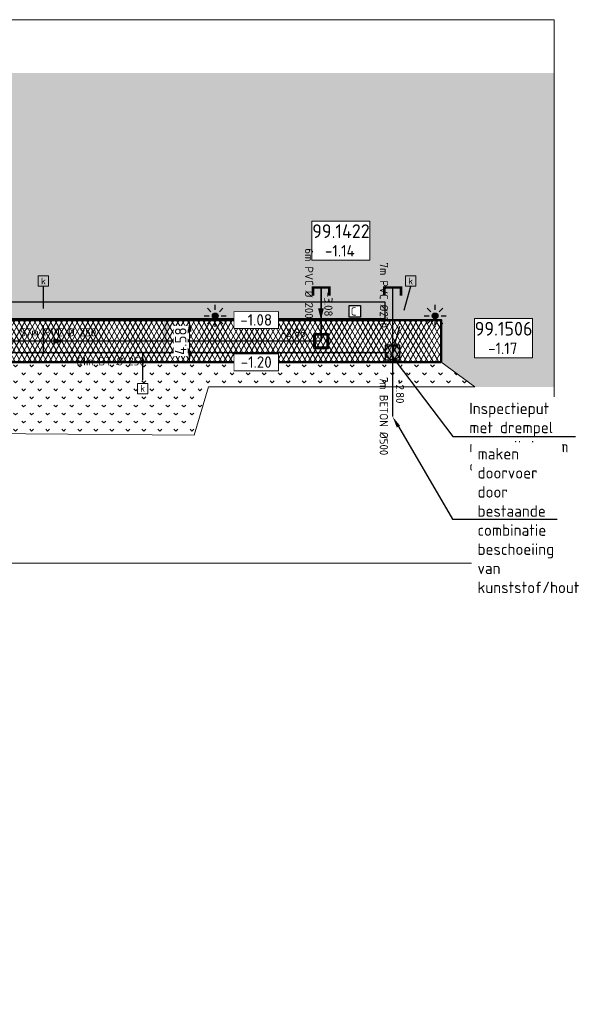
# Model space of a CAD drawing. Header units: metres. Extents: x 240159 to 241664, y 578380 to 583939.
# Tile 71 of 71: x 241108 to 241170, y 583832 to 583939. Entities that reach past the tile are written whole.
import ezdxf
from ezdxf import colors
from ezdxf.entities.mleader import LeaderData, LeaderLine
from ezdxf.enums import TextEntityAlignment as Align
from ezdxf.math import Vec2, Vec3

# ---------------------------------------------------------------- set-up
doc = ezdxf.new("R2010")
doc.units = ezdxf.units.M
doc.set_wipeout_variables(frame=1)
doc.linetypes.add('RI-HWA_HUISAANSLUITING', pattern=[4.8, 3, -1.8])
for name, color, linetype, lineweight in [('N-AL-HOOGTELABEL-S', 7, 'Continuous', 13), ('N-GV-GR-BOLLEN-A', 92, 'Continuous', 9), ('N-WE-IE-MEUBILAIR_WEGMEUBILAIR_LICHTMAST_MET_PASTEGEL-S', 7, 'Continuous', 25), ('N-WE-KL-TRACE_WENSTRACE-A', 7, 'Continuous', 25), ('N-WE-RI-BOB-T', 7, 'Continuous', 13), ('N-WE-RI-MATERIAAL_DIAMETER_LENGTE-T', 7, 'Continuous', 13), ('N-WE-RI-STROOMRICHTING-S', 7, 'Continuous', 13), ('N-WE-VH-KANTVERHARDING-GD', 4, 'Continuous', 50), ('N-WE-VH-VERHARDING_ASFALT_DEKLAAG-A', 252, 'Continuous', 18), ('N-WE-VH-VERKANTING-S', 7, 'Continuous', 25), ('X-XX-AL-REFERENTIE-M', 7, 'Continuous', 18), ('X-XX-AL-VERWIJZING-T25', 7, 'Continuous', 25), ('X-XX-WE-KG-WERKGRENS-G', 10, 'XX-WERKGRENS_CIRCEL', 20)]:
    doc.layers.add(name, color=color, linetype=linetype, lineweight=lineweight)
for name, color, linetype, lineweight, true_color in [('N-WE-RI-HWA_HUISAANSLUITING_PVC_125-G', 150, 'RI-HWA_HUISAANSLUITING', 25, 0x007fff), ('N-WE-RI-HWA_KOLK-S', 150, 'Continuous', 25, 0x007fff), ('N-WE-RI-HWA_LEIDINGINFO-S', 150, 'Continuous', 13, 0x007fff), ('N-WE-RI-HWA_PUTNUMMER-S', 150, 'Continuous', 13, 0x007fff), ('N-WE-RI-HWA_RIOOLPUT-S', 150, 'Continuous', 13, 0x007fff), ('N-WE-RI-HWA_TRANSPORTLEIDING_BETON_500-G', 150, 'Continuous', 20, 0x007fff), ('N-WE-RI-VWA_LEIDINGINFO-S', 20, 'Continuous', 13, 0xff3f00), ('N-WE-RI-VWA_PUTNUMMER-S', 20, 'Continuous', 13, 0xff3f00), ('N-WE-RI-VWA_RIOOLPUT-S', 20, 'Continuous', 13, 0xff3f00), ('N-WE-RI-VWA_TRANSPORTLEIDING_BETON_500-G', 20, 'Continuous', 20, 0xff3f00), ('X-XX-AL-VERWIJZING-NUTS_C-T18', 7, 'Continuous', 25, 0x01fe01)]:
    doc.layers.add(name, color=color, linetype=linetype, lineweight=lineweight, true_color=true_color)
doc.layers.add('X-XX-AL-HULPLIJN-G', color=6, linetype='Continuous', lineweight=18, plot=False)
doc.styles.add('NLCS-ISO', font='NLCS-ISO.ttf')
doc.styles.add('NLCS-ISO-ANNOTATIEF-T25', font='NLCS-ISO.ttf', dxfattribs={"height": 2.5})
doc.styles.add('NLCS-ISO-M1000-T25', font='NLCS-ISO.ttf', dxfattribs={"height": 2.5})
doc.linetypes.add('XX-WERKGRENS_CIRCEL', pattern='A,10,-2.5,[69,NLCS.SHX,S=1,R=0,X=0,Y=0],-2.5', length=15)
doc.dimstyles.new('NLCS-ANNOTATIEF-T25-PIJL_L2_H1', dxfattribs={"dimtxt": 2.5, "dimasz": 2.5, "dimexe": 2, "dimexo": 2, "dimgap": 0.7, "dimtad": 1, "dimzin": 0, "dimdsep": 46, "dimtxsty": 'NLCS-ISO-ANNOTATIEF-T25', "dimcen": 0, "dimdle": 2, "dimclrd": 256, "dimclre": 256, "dimclrt": 256, "dimadec": 1, "dimazin": 0, "dimtfac": 1, "dimtdec": 3, "dimtofl": 0, "dimtmove": 0, "dimatfit": 3, "dimfxl": 2, "dimfxlon": 1, "dimtfillclr": 256, "dimtolj": 1, "dimtzin": 0, "dimlwd": -1, "dimlwe": -1, "dimarcsym": 0})
pattern_1 = [(45, (0, 0), (-0.8749916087, 0.8749916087), [0.3, -0.937425]), (135, (0, 0), (-0.8749916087, -0.8749916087), [0.3, -0.937425])]

# ---------------------------------------------------------------- blocks, each defined once
blk = doc.blocks.new('*U37')
blk.add_solid([(-2.98, 0.6), (-2.98, 0), (1.6, 0)])
blk = doc.blocks.new('SAL-HOOGTELABEL_AANLEG-SO')
blk.add_wipeout([(-4.84, 1.8), (4.85, 1.8), (4.85, -1.89), (-4.84, -1.89)])
at = {"const_width": 0.2}
blk.add_lwpolyline([(-4.84, 1.8), (4.85, 1.8), (4.85, -1.89), (-4.84, -1.89)], close=True, dxfattribs=at)
at = {"style": 'NLCS-ISO'}
blk.add_attdef('HOOGTE', text='', height=2, dxfattribs=at).set_placement((0, 0), align=Align.MIDDLE_CENTER)
blk = doc.blocks.new('*U50')
at = {"lineweight": -3}
h = blk.add_hatch(color=256, dxfattribs=at)
h.dxf.hatch_style = 1
h.paths.add_polyline_path([(-2, 2), (-2, -2), (2, -2), (2, 2)])
h.paths.add_polyline_path([(1.6, 1.6), (1.6, -1.6), (-1.6, -1.6), (-1.6, 1.6)], flags=16)
at = {"lineweight": -3, "flags": 128}
for points in [[(-2, 2), (2, 2), (2, -2), (-2, -2)], [(2, -2), (2, 2), (-2, 2), (-2, -2)], [(1.6, -1.6), (1.6, 1.6), (-1.6, 1.6), (-1.6, -1.6)]]:
    blk.add_lwpolyline(points, close=True, dxfattribs=at)
blk = doc.blocks.new('N-SRI-PUT_HWA-SO')
h = blk.add_hatch(color=256)
h.dxf.hatch_style = 1
h.paths.add_polyline_path([(-2, 0, 1), (2, 0, 1)])
at = {"lineweight": -3, "flags": 128}
blk.add_lwpolyline([(-2, -2), (2, -2), (2, 2), (-2, 2)], close=True, dxfattribs=at)
at = {"lineweight": -3}
blk.add_circle((0, 0), 2, dxfattribs=at)
blk = doc.blocks.new('SRI-PUTNUMMER-SO')
blk.add_wipeout([(-18.26, 4.25), (-5.56, 4.25), (-5.56, -4.29), (-18.26, -4.29)])
blk.add_lwpolyline([(-18.26, 4.25), (-5.56, 4.25), (-5.56, -4.29), (-18.26, -4.29)], close=True)
at = {"ltscale": 0.1, "style": 'NLCS-ISO'}
blk.add_attdef('PUTNR', text='', height=3.5, dxfattribs=at).set_placement((-11.88, 2.06), align=Align.MIDDLE_CENTER)
blk.add_attdef('PUTHGT_001', (-15.76, -3.47), '', height=2.5, dxfattribs=at)
blk = doc.blocks.new('*U53')
at = {"color": 0}
blk.add_line((-1.26, 0), (1.26, 0), dxfattribs=at)
at = {"layer": 'N-WE-RI-STROOMRICHTING-S', "color": 0}
blk.add_solid([(1.26, 0), (-1.26, -0.63), (-1.26, 0.63)], dxfattribs=at)
at = {"layer": 'N-WE-RI-BOB-T', "color": 0, "style": 'NLCS-ISO'}
for tag, p in [('BOB_LINKS', (-49.49, 1.63)), ('BOB_RECHTS', (51.23, 1.63))]:
    blk.add_attdef(tag, text='', height=1.8, dxfattribs=at).set_placement(p, align=Align.MIDDLE_CENTER)
at = {"layer": 'N-WE-RI-MATERIAAL_DIAMETER_LENGTE-T', "color": 0, "style": 'NLCS-ISO'}
blk.add_attdef('RIOOLINFO_001', (-11.79, 1.01), '', height=1.8, dxfattribs=at)
blk = doc.blocks.new('*U112')
at = {"layer": 'N-WE-RI-BOB-T', "color": 0, "style": 'NLCS-ISO'}
for tag, p in [('BOB_LINKS', (1.63, -3.07)), ('BOB_RECHTS', (-1.63, -31.68))]:
    blk.add_attdef(tag, text='', height=1.8, rotation=270, dxfattribs=at).set_placement(p, align=Align.MIDDLE_CENTER)
at = {"layer": 'N-WE-RI-MATERIAAL_DIAMETER_LENGTE-T', "color": 0, "style": 'NLCS-ISO'}
blk.add_attdef('RIOOLINFO_001', (-2.8, 3.25), '', height=1.8, rotation=270, dxfattribs=at)
blk = doc.blocks.new('N-SIE-WEG_LICHTMAST_SPOT-SO')
h = blk.add_hatch(color=256)
edge = h.paths.add_edge_path()
edge.add_arc((0, 0), 0.77, 0, 360)
for p, q in [((0, 1.62), (0, 3)), ((-3, 0), (-1.62, 0)), ((-2.12, 2.12), (-1.15, 1.15)), ((1.15, 1.15), (2.12, 2.12)), ((-2.12, -2.12), (-1.15, -1.15)), ((0, -3), (0, -1.62)), ((1.15, -1.15), (2.12, -2.12)), ((1.62, 0), (3, 0))]:
    blk.add_line(p, q)
blk.add_circle((0, 0), 0.77)
at = {"style": 'NLCS-ISO'}
blk.add_attdef('TYPE', text='', height=1.8, dxfattribs=at).set_placement((0, 3), align=Align.BOTTOM_CENTER)
blk = doc.blocks.new('N_lichtmast')
blk.add_blockref('N-SIE-WEG_LICHTMAST_SPOT-SO', (0, 0))
blk = doc.blocks.new('SRI-KOLK-SO')
at = {"color": 0, "linetype": 'ByBlock', "lineweight": 18}
blk.add_lwpolyline([(-1.125, -1.125), (1.125, -1.125), (1.125, 1.125), (-1.125, 1.125)], close=True, dxfattribs=at)
at = {"color": 0, "linetype": 'ByBlock', "lineweight": 18, "style": 'NLCS-ISO'}
blk.add_text('k', height=1.5, dxfattribs=at).set_placement((0, 0), align=Align.MIDDLE_CENTER)
blk = doc.blocks.new('*U150')
at = {"layer": 'N-WE-RI-BOB-T', "color": 0, "style": 'NLCS-ISO'}
for tag, p in [('BOB_LINKS', (-58.77, -1.63)), ('BOB_RECHTS', (97.95, -1.63))]:
    blk.add_attdef(tag, text='', height=1.8, dxfattribs=at).set_placement(p, align=Align.MIDDLE_CENTER)
at = {"layer": 'N-WE-RI-MATERIAAL_DIAMETER_LENGTE-T', "color": 0, "style": 'NLCS-ISO'}
blk.add_attdef('RIOOLINFO_001', (-11.79, -2.81), '', height=1.8, dxfattribs=at)
blk = doc.blocks.new('*D222')
at = {"layer": 'X-XX-AL-REFERENTIE-M', "transparency": 16777216}
for p, q in [((241125.43, 583906.25), (241127.43, 583906.25)), ((241126.43, 583905), (241126.43, 583902.92)), ((241125.43, 583901.67), (241127.43, 583901.67))]:
    blk.add_line(p, q, dxfattribs=at)
for points in [[(241126.23, 583905), (241126.64, 583905), (241126.43, 583906.25)], [(241126.23, 583902.92), (241126.64, 583902.92), (241126.43, 583901.67)]]:
    blk.add_solid(points, dxfattribs=at)
at = {"layer": 'X-XX-AL-REFERENTIE-M', "transparency": 16777216, "insert": (241125.46, 583903.96), "char_height": 1.25, "attachment_point": 5, "rotation": 90, "style": 'NLCS-ISO-ANNOTATIEF-T25', "bg_fill": 3, "box_fill_scale": 1.1, "bg_fill_color": 256, "bg_fill_true_color": 13158600, "bg_fill_transparency": 0}
blk.add_mtext('\\A1;4.58', dxfattribs=at)
at = {"layer": 'Defpoints', "color": 0, "transparency": 16777216}
for p in [(241124.22, 583906.25), (241124.22, 583901.67), (241126.43, 583901.67)]:
    blk.add_point(p, dxfattribs=at)
blk = doc.blocks.new('*U276')
at = {"layer": 'N-WE-RI-BOB-T', "color": 0, "style": 'NLCS-ISO'}
for tag, p in [('BOB_LINKS', (-1.63, 3.35)), ('BOB_RECHTS', (-1.63, -33.24))]:
    blk.add_attdef(tag, text='', height=1.8, rotation=270, dxfattribs=at).set_placement(p, align=Align.MIDDLE_CENTER)
at = {"layer": 'N-WE-RI-MATERIAAL_DIAMETER_LENGTE-T', "color": 0, "style": 'NLCS-ISO'}
blk.add_attdef('RIOOLINFO_001', (-2.8, 16.97), '', height=1.8, rotation=270, dxfattribs=at)
blk = doc.blocks.new('*U278')
at = {"color": 0}
blk.add_line((0, 1.26), (0, -1.26), dxfattribs=at)
at = {"layer": 'N-WE-RI-STROOMRICHTING-S', "color": 0}
blk.add_solid([(0, -1.26), (-0.63, 1.26), (0.63, 1.26)], dxfattribs=at)
at = {"layer": 'N-WE-RI-BOB-T', "color": 0, "style": 'NLCS-ISO'}
for tag, p in [('BOB_RECHTS', (1.63, 2.02)), ('BOB_LINKS', (1.63, -1.76))]:
    blk.add_attdef(tag, text='', height=1.8, rotation=270, dxfattribs=at).set_placement(p, align=Align.MIDDLE_CENTER)
at = {"layer": 'N-WE-RI-MATERIAAL_DIAMETER_LENGTE-T', "color": 0, "style": 'NLCS-ISO'}
blk.add_attdef('RIOOLINFO_001', (-3.5, 18.18), '', height=1.8, rotation=270, dxfattribs=at)
blk = doc.blocks.new('*U279')
at = {"ltscale": 0.25, "const_width": 0.576, "flags": 128}
blk.add_lwpolyline([(1.24, 2.22), (-0.49, 1.73), (0.49, -1.73), (2.22, -1.24)], dxfattribs=at)

msp = doc.modelspace()

# ---------------------------------------------------------------- hatches: boundary and pattern name
at = {"layer": 'N-GV-GR-BOLLEN-A'}
h = msp.add_hatch(dxfattribs=at)
h.set_pattern_fill('AGR-BOLLEN', color=256, scale=0.5, pattern_type=2)
h.set_pattern_definition(pattern_1)
h.paths.add_polyline_path([(240723.873, 583933.211), (241166.237, 583933.211), (241166.237, 583898.971), (241157.55, 583898.971), (241153.863, 583901.671), (241153.903, 583906.251), (240723.873, 583906.251)])
h = msp.add_hatch(dxfattribs=at)
h.set_pattern_fill('AGR-BOLLEN', color=256, scale=0.5, pattern_type=2)
h.set_pattern_definition(pattern_1)
h.paths.add_polyline_path([(241126.925, 583893.711), (241090.141, 583893.982), (241086.813, 583881.142), (241080.117, 583883.04), (241082.933, 583892.973, -0.3354314), (241094.439, 583901.671), (241153.903, 583901.671), (241153.903, 583901.681), (241157.55, 583898.971), (241128.48, 583898.971)])
at = {"layer": 'N-WE-KL-TRACE_WENSTRACE-A', "transparency": 33554559}
h = msp.add_hatch(dxfattribs=at)
h.set_pattern_fill('AKL-TRACE', color=256, scale=0.5, pattern_type=2)
h.set_pattern_definition([(45, (0, 0), (-0.5303300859, 0.5303300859), [0.5]), (135, (0, 0), (-0.5303300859, -0.5303300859), [0.5])])
edge = h.paths.add_edge_path()
edge.add_line((240876.248, 583838.417), (240876.4, 583839.398))
edge.add_line((240876.4, 583839.398), (240876.626, 583841.185))
edge.add_arc((240804.52, 583849.64), 72.6, 353.31215, 358.45255)
edge.add_line((240877.094, 583847.679), (240877.128, 583906.411))
edge.add_line((240877.128, 583906.411), (241091.586, 583906.411))
edge.add_line((241091.586, 583906.411), (241093.457, 583906.411))
edge.add_line((241093.457, 583906.411), (241147.792, 583906.411))
edge.add_line((241147.792, 583906.411), (241147.792, 583908.211))
edge.add_line((241147.792, 583908.211), (241085.808, 583908.211))
edge.add_line((241085.808, 583908.211), (241083.937, 583908.211))
edge.add_line((241083.937, 583908.211), (240736.173, 583908.211))
edge.add_line((240736.173, 583908.211), (240736.173, 583920.952))
edge.add_line((240736.173, 583920.952), (240734.373, 583920.952))
edge.add_line((240734.373, 583920.952), (240734.373, 583908.211))
edge.add_line((240734.373, 583908.211), (240732.73, 583908.211))
edge.add_line((240732.73, 583908.211), (240732.306, 583906.411))
edge.add_line((240732.306, 583906.411), (240735.597, 583906.411))
edge.add_line((240735.597, 583906.411), (240769.037, 583906.411))
edge.add_line((240769.037, 583906.411), (240770.837, 583906.411))
edge.add_line((240770.837, 583906.411), (240875.328, 583906.411))
edge.add_line((240875.328, 583906.411), (240875.294, 583847.704))
edge.add_arc((240770.896, 583851.321), 104.46, 354.50394, 358.01589, ccw=False)
edge.add_line((240874.876, 583841.316), (240874.426, 583838.417))
edge.add_line((240874.426, 583838.417), (240876.248, 583838.417))
at = {"layer": 'N-WE-VH-VERHARDING_ASFALT_DEKLAAG-A'}
h = msp.add_hatch(dxfattribs=at)
h.set_pattern_fill('AVH-ASFALT', color=256, scale=0.5, pattern_type=2)
h.set_pattern_definition([(60, (0, 0), (-0.4330127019, 0.25), []), (120, (0, 0), (-0.4330127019, -0.25), [])])
edge = h.paths.add_edge_path(flags=16)
edge.add_line((240900.396, 583895.711), (240885.947, 583860.001))
edge.add_arc((240885.02, 583860.376), 1, 180, 337.97199, ccw=False)
edge.add_line((240884.02, 583860.376), (240884.02, 583895.211))
edge.add_arc((240890.02, 583895.211), 6, 123.55731, 180, ccw=False)
edge.add_line((240886.704, 583900.211), (240899.333, 583900.211))
edge.add_arc((240896.688, 583897.211), 4, -22.02801, 48.59038, ccw=False)
edge = h.paths.add_edge_path()
edge.add_arc((240867.541, 583888.211), 11.96, 0.00043, 90)
edge.add_line((240867.541, 583900.171), (240739.116, 583900.171))
edge.add_arc((240739.116, 583888.211), 11.96, 90, 128.58114)
edge.add_line((240731.658, 583897.56), (240725.57, 583902.594))
edge.add_arc((240735.788, 583893.711), 13.54, 112.15839, 138.99957, ccw=False)
edge.add_line((240730.681, 583906.251), (241153.903, 583906.251))
edge.add_line((241153.903, 583906.251), (241153.903, 583901.671))
edge.add_line((241153.903, 583901.671), (241094.439, 583901.671))
edge.add_arc((241094.439, 583889.711), 11.96, 90, 164.17227)
edge.add_line((241082.933, 583892.973), (241080.117, 583883.04))
edge.add_line((241080.117, 583883.04), (241074.306, 583884.688))
edge.add_line((241074.306, 583884.688), (241074.38, 583884.949))
edge.add_arc((241062.873, 583888.211), 11.96, 344.17169, 450)
edge.add_line((241062.873, 583900.171), (240915.12, 583900.171))
edge.add_arc((240915.12, 583888.211), 11.96, 90, 158.04709)
edge.add_line((240904.027, 583892.682), (240886.186, 583848.312))
edge.add_line((240886.186, 583848.312), (240879.458, 583848.319))
edge.add_line((240879.458, 583848.319), (240879.501, 583888.211))
edge.add_arc((240866.732, 583887.379), 12.796, 3.72623, 3.72669)

# ---------------------------------------------------------------- linework, layer by layer
at = {"layer": 'N-WE-KL-TRACE_WENSTRACE-A', "transparency": 33554559, "flags": 128}
msp.add_lwpolyline([(240876.248, 583838.417), (240876.4, 583839.398), (240876.626, 583841.185, 0.022433), (240877.094, 583847.679), (240877.128, 583906.411), (241091.586, 583906.411), (241093.457, 583906.411), (241147.792, 583906.411), (241147.792, 583908.211), (241085.808, 583908.211), (241083.937, 583908.211), (240736.173, 583908.211), (240736.173, 583920.952), (240734.373, 583920.952), (240734.373, 583908.211), (240732.73, 583908.211), (240732.306, 583906.411), (240735.597, 583906.411), (240769.037, 583906.411), (240770.837, 583906.411), (240875.328, 583906.411), (240875.294, 583847.704, -0.015325), (240874.876, 583841.316), (240874.426, 583838.417)], format="xyb", close=True, dxfattribs=at)
at = {"layer": 'N-WE-RI-HWA_HUISAANSLUITING_PVC_125-G'}
for p, q in [((241110.48, 583902.711), (241110.48, 583909.95)), ((241121.301, 583902.711), (241121.301, 583899.35))]:
    msp.add_line(p, q, dxfattribs=at)
at = {"layer": 'N-WE-RI-HWA_HUISAANSLUITING_PVC_125-G', "flags": 128}
msp.add_lwpolyline([(241148.594, 583902.711), (241150.563, 583909.95)], dxfattribs=at)
at = {"layer": 'N-WE-RI-HWA_TRANSPORTLEIDING_BETON_500-G', "const_width": 0.15, "flags": 128}
for points in [[(241148.184, 583902.711), (240729.972, 583902.711)], [(241148.594, 583895.711), (241148.594, 583902.711)]]:
    msp.add_lwpolyline(points, dxfattribs=at)
at = {"layer": 'N-WE-RI-VWA_TRANSPORTLEIDING_BETON_500-G', "const_width": 0.15, "flags": 128}
for points in [[(241140.794, 583903.961), (241140.794, 583909.811)], [(240727.251, 583903.961), (241140.794, 583903.961)]]:
    msp.add_lwpolyline(points, dxfattribs=at)
at = {"layer": 'N-WE-VH-KANTVERHARDING-GD', "ltscale": 0.1}
msp.add_lwpolyline([(240812.279, 583906.251), (241153.903, 583906.251), (241153.903, 583901.706)], dxfattribs=at)
at = {"layer": 'N-WE-VH-KANTVERHARDING-GD'}
msp.add_lwpolyline([(240739.116, 583900.171), (240867.541, 583900.171, -0.4145272), (240879.501, 583888.198), (240879.458, 583848.319), (240886.186, 583848.312), (240904.065, 583892.667, -0.3089515), (240915.12, 583900.171), (241062.873, 583900.171, -0.4976466), (241074.38, 583884.949), (241074.306, 583884.688), (241080.117, 583883.04), (241082.933, 583892.973, -0.3354314), (241094.439, 583901.671), (241153.863, 583901.671)], format="xyb", dxfattribs=at)
at = {"layer": 'X-XX-WE-KG-WERKGRENS-G', "flags": 128}
msp.add_lwpolyline([(240187.762, 583784.732), (240159.404, 583757.698), (240169.028, 583742.355), (240265.702, 583784.857), (240393.607, 583784.982), (240387.115, 583763.745), (240401.241, 583754.746), (240418.947, 583769.347), (240428.104, 583727.117), (240466.42, 583693.547), (240507.393, 583537.131), (240800.136, 583558.506), (240818.587, 583786.439), (240856.238, 583841.557), (240925.322, 583832.926), (240937.919, 583879.713), (241166.237, 583879.713), (241166.237, 583939.034), (240701.99, 583939.034), (240693.683, 583887.816), (240643.783, 583887.816), (240514.589, 583853.279), (240512.63, 583866.906), (240506.367, 583870.112), (240500.104, 583934.686), (240187.567, 583934.686)], close=True, dxfattribs=at)

# ---------------------------------------------------------------- block references
at = {"layer": 'N-WE-IE-MEUBILAIR_WEGMEUBILAIR_LICHTMAST_MET_PASTEGEL-S', "xscale": 0.4, "yscale": 0.4, "zscale": 0.4}
for p in [(241129.227, 583906.71), (241153.227, 583906.71)]:
    msp.add_blockref('N_lichtmast', p, dxfattribs=at)
at = {"layer": 'N-WE-RI-HWA_KOLK-S', "xscale": 0.5, "yscale": 0.5, "zscale": 0.5}
for p in [(241110.48, 583910.513), (241150.563, 583910.513), (241121.301, 583898.788)]:
    msp.add_blockref('SRI-KOLK-SO', p, dxfattribs=at)
at = {"layer": 'N-WE-RI-HWA_LEIDINGINFO-S'}
ref = msp.add_blockref('*U276', (241148.594, 583906.261), dxfattribs=dict(at, xscale=0.5, yscale=0.5, zscale=0.5))
ref.add_attrib('RIOOLINFO_001', '7m PVC %%C250', (241147.194, 583912.541), dxfattribs={"layer": 'N-WE-RI-MATERIAAL_DIAMETER_LENGTE-T', "color": 0, "height": 0.9, "rotation": 270, "style": 'NLCS-ISO'})
ref = msp.add_blockref('*U150', (241117.902, 583902.711), dxfattribs=dict(at, xscale=0.5, yscale=0.5, zscale=0.5))
ref.add_attrib('RIOOLINFO_001', '61m DT %%C 250', (241114.077, 583901.306), dxfattribs={"layer": 'N-WE-RI-MATERIAAL_DIAMETER_LENGTE-T', "color": 0, "height": 0.9, "style": 'NLCS-ISO'})
at = {"layer": 'N-WE-RI-HWA_RIOOLPUT-S', "xscale": 0.4, "yscale": 0.4, "zscale": 0.4}
msp.add_blockref('N-SRI-PUT_HWA-SO', (241148.594, 583902.711), dxfattribs=at)
at = {"layer": 'N-WE-RI-HWA_TRANSPORTLEIDING_BETON_500-G', "xscale": 0.5, "yscale": 0.5, "zscale": 0.5, "rotation": 254.1716934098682}
msp.add_blockref('*U279', (241148.594, 583909.811), dxfattribs=at)
at = {"layer": 'N-WE-RI-VWA_RIOOLPUT-S', "xscale": 0.4, "yscale": 0.4, "zscale": 0.4}
msp.add_blockref('*U50', (241140.794, 583903.961), dxfattribs=at)
at = {"layer": 'N-WE-RI-VWA_TRANSPORTLEIDING_BETON_500-G', "xscale": 0.5, "yscale": 0.5, "zscale": 0.5, "rotation": 254.1716934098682}
msp.add_blockref('*U279', (241140.794, 583909.811), dxfattribs=at)
at = {"layer": 'N-WE-VH-VERKANTING-S', "rotation": 270}
msp.add_blockref('*U37', (241123.623, 583903.274), dxfattribs=at)

# ---------------------------------------------------------------- next in the draw order: block references
at = {"layer": 'N-AL-HOOGTELABEL-S'}
ref = msp.add_blockref('SAL-HOOGTELABEL_AANLEG-SO', (241133.701, 583906.273), dxfattribs=dict(at, xscale=0.5, yscale=0.5, zscale=0.5))
ref.add_attrib('HOOGTE', '-1.08', dxfattribs={"layer": '0', "height": 1.25, "rotation": 360, "style": 'NLCS-ISO-M1000-T25'}).set_placement((241133.701, 583906.273), align=Align.MIDDLE_CENTER)
ref = msp.add_blockref('SAL-HOOGTELABEL_AANLEG-SO', (241133.701, 583901.671), dxfattribs=dict(at, xscale=0.5, yscale=0.5, zscale=0.5))
ref.add_attrib('HOOGTE', '-1.20', dxfattribs={"layer": '0', "height": 1.25, "rotation": 360, "style": 'NLCS-ISO-M1000-T25'}).set_placement((241133.701, 583901.671), align=Align.MIDDLE_CENTER)
at = {"layer": 'N-WE-RI-VWA_PUTNUMMER-S'}
ref = msp.add_blockref('SRI-PUTNUMMER-SO', (241148.897, 583914.925), dxfattribs=dict(at, xscale=0.5, yscale=0.5, zscale=0.5))
ref.add_attrib('PUTNR', '99.1422', dxfattribs={"layer": '0', "ltscale": 0.1, "height": 1.5, "style": 'NLCS-ISO'}).set_placement((241142.957, 583915.955), align=Align.MIDDLE_CENTER)
ref.add_attrib('PUTHGT_001', '-1.14', (241141.207, 583913.19), dxfattribs={"layer": '0', "ltscale": 0.1, "height": 1.25, "style": 'NLCS-ISO'})

# ---------------------------------------------------------------- next in the draw order: texts
at = {"layer": 'X-XX-AL-VERWIJZING-NUTS_C-T18', "insert": (241144.024, 583907.65), "char_height": 0.9, "width": 0.9, "attachment_point": 1, "style": 'NLCS-ISO-ANNOTATIEF-T25', "bg_fill": 19, "box_fill_scale": 1.2, "bg_fill_color": 256, "bg_fill_transparency": 0}
msp.add_mtext('C', dxfattribs=at)

# ---------------------------------------------------------------- next in the draw order: dimensions: what is measured, and where the dimension line sits
at = {"layer": 'X-XX-AL-REFERENTIE-M'}
dim = msp.add_aligned_dim(p1=(241124.223, 583906.251), p2=(241124.223, 583901.671), distance=2.211, dimstyle='NLCS-ANNOTATIEF-T25-PIJL_L2_H1', override={"dimtfill": 1}, dxfattribs=at)
dim.commit()
dim.dimension.update_dxf_attribs({"geometry": '*D222', "text_midpoint": (241125.459, 583903.961)})

# ---------------------------------------------------------------- next in the draw order: leaders
at = {"layer": 'X-XX-AL-VERWIJZING-T25'}
ml = msp.add_multileader_mtext('Standard', dxfattribs=at)
ml.set_content('Inspectieput met drempel  naar uitstroom op NAP -2,30', color=256, style='NLCS-ISO-ANNOTATIEF-T25')
ml.set_leader_properties(color=256, linetype='ByLayer', lineweight=-1)
ml.build(insert=Vec2(0, 0))
ml.multileader.update_dxf_attribs({"text_left_attachment_type": 5, "dogleg_length": 2.5, "arrow_head_size": 1.25, "scale": 0.5})
ctx = ml.context
ctx.base_point, ctx.scale, ctx.char_height, ctx.arrow_head_size, ctx.landing_gap_size, ctx.plane_origin = Vec3(241156.505, 583893.539), 0.5, 1.25, 1.25, 0.45, Vec3(241175.428, 583921.286)
ctx.left_attachment = 5
notes = []
notes.append((ctx, [(0, (1, 1, 0), (241155.163, 583893.539), (1, 0), 1.342, [(0, [(241148.221, 583902.711)], 0, [])])]))
ctx.mtext.insert, ctx.mtext.width, ctx.mtext.flow_direction = Vec3(241156.955, 583897.247), 22.99064, 5
ctx.mtext.has_bg_fill, ctx.mtext.bg_color, ctx.mtext.bg_scale_factor, ctx.mtext.bg_transparency, ctx.mtext.use_window_bg_color = 1, -1027028792, 1.5, 0, 1
for ctx, leaders in notes:
    for number, flags, end, landing, length, lines in leaders:
        leader = LeaderData()
        leader.index, (leader.has_last_leader_line, leader.has_dogleg_vector, leader.attachment_direction) = number, flags
        leader.last_leader_point, leader.dogleg_vector, leader.dogleg_length = Vec3(end), Vec3(landing), length
        for number, points, colour, breaks in lines:
            line = LeaderLine()
            line.index, line.vertices, line.color, line.breaks = number, Vec3.list(points), colors.encode_raw_color(colour), breaks
            leader.lines.append(line)
        ctx.leaders.append(leader)

# ---------------------------------------------------------------- next in the draw order: linework, layer by layer
at = {"layer": 'N-WE-RI-HWA_TRANSPORTLEIDING_BETON_500-G', "const_width": 0.15, "flags": 128}
msp.add_lwpolyline([(241148.594, 583902.711), (241148.594, 583909.811)], dxfattribs=at)

# ---------------------------------------------------------------- next in the draw order: block references
at = {"layer": 'N-WE-RI-HWA_PUTNUMMER-S'}
ref = msp.add_blockref('SRI-PUTNUMMER-SO', (241166.647, 583904.286), dxfattribs=dict(at, xscale=0.5, yscale=0.5, zscale=0.5))
ref.add_attrib('PUTNR', '99.1506', dxfattribs={"layer": '0', "ltscale": 0.1, "height": 1.5, "style": 'NLCS-ISO'}).set_placement((241160.707, 583905.315), align=Align.MIDDLE_CENTER)
ref.add_attrib('PUTHGT_001', '-1.17', (241159.019, 583902.551), dxfattribs={"layer": '0', "ltscale": 0.1, "height": 1.25, "style": 'NLCS-ISO'})
at = {"layer": 'N-WE-RI-VWA_LEIDINGINFO-S'}
ref = msp.add_blockref('*U278', (241140.77, 583906.926), dxfattribs=dict(at, xscale=0.5, yscale=0.5, zscale=0.5))
ref.add_attrib('RIOOLINFO_001', '6m PVC %%C 200', (241139.022, 583914.082), dxfattribs={"layer": 'N-WE-RI-MATERIAAL_DIAMETER_LENGTE-T', "color": 0, "height": 0.9, "rotation": 270, "style": 'NLCS-ISO'})
ref.add_attrib('BOB_RECHTS_001', '-3.08', (241141.134, 583909.33), dxfattribs={"layer": 'N-WE-RI-BOB-T', "color": 0, "height": 0.9, "rotation": 270, "style": 'NLCS-ISO'})
ref = msp.add_blockref('*U53', (241112.203, 583903.961), dxfattribs=dict(at, xscale=0.5, yscale=0.5, zscale=0.5))
ref.add_attrib('RIOOLINFO_001', '57m PVC %%C 250', (241107.928, 583904.467), dxfattribs={"layer": 'N-WE-RI-MATERIAAL_DIAMETER_LENGTE-T', "color": 0, "height": 0.9, "style": 'NLCS-ISO'})
ref.add_attrib('BOB_LINKS_001', '-2,98', (241086.039, 583904.415), dxfattribs={"layer": 'N-WE-RI-BOB-T', "color": 0, "height": 0.9, "style": 'NLCS-ISO'})
ref.add_attrib('BOB_RECHTS_001', '-2,86', (241136.402, 583904.415), dxfattribs={"layer": 'N-WE-RI-BOB-T', "color": 0, "height": 0.9, "style": 'NLCS-ISO'})

# ---------------------------------------------------------------- next in the draw order: leaders
at = {"layer": 'X-XX-AL-VERWIJZING-T25'}
ml = msp.add_multileader_mtext('Standard', dxfattribs=at)
ml.set_content('maken doorvoer door bestaande combinatie beschoeiing van kunststof/hout', color=256, style='NLCS-ISO-ANNOTATIEF-T25')
ml.set_leader_properties(color=256, linetype='ByLayer', lineweight=-1)
ml.build(insert=Vec2(0, 0))
ml.multileader.update_dxf_attribs({"text_left_attachment_type": 5, "dogleg_length": 2.5, "arrow_head_size": 1.25, "scale": 0.5})
ctx = ml.context
ctx.base_point, ctx.scale, ctx.char_height, ctx.arrow_head_size, ctx.landing_gap_size, ctx.plane_origin = Vec3(241157.407, 583884.548), 0.5, 1.25, 1.25, 0.45, Vec3(241185.555, 583871.409)
ctx.left_attachment = 5
notes = []
notes.append((ctx, [(0, (1, 1, 0), (241155.134, 583884.548), (1, 0), 2.274, [(0, [(241148.594, 583895.711)], 0, [])])]))
ctx.mtext.insert, ctx.mtext.width, ctx.mtext.flow_direction = Vec3(241157.857, 583892.298), 17.18656, 5
ctx.mtext.has_bg_fill, ctx.mtext.bg_color, ctx.mtext.bg_scale_factor, ctx.mtext.bg_transparency, ctx.mtext.use_window_bg_color = 1, -1027028792, 1.5, 0, 1
for ctx, leaders in notes:
    for number, flags, end, landing, length, lines in leaders:
        leader = LeaderData()
        leader.index, (leader.has_last_leader_line, leader.has_dogleg_vector, leader.attachment_direction) = number, flags
        leader.last_leader_point, leader.dogleg_vector, leader.dogleg_length = Vec3(end), Vec3(landing), length
        for number, points, colour, breaks in lines:
            line = LeaderLine()
            line.index, line.vertices, line.color, line.breaks = number, Vec3.list(points), colors.encode_raw_color(colour), breaks
            leader.lines.append(line)
        ctx.leaders.append(leader)

# ---------------------------------------------------------------- next in the draw order: linework, layer by layer
at = {"layer": 'X-XX-AL-HULPLIJN-G', "flags": 128}
msp.add_lwpolyline([(241153.863, 583901.711), (241157.55, 583898.971), (241128.48, 583898.971), (241126.925, 583893.711), (241090.141, 583893.982), (241086.813, 583881.142), (241080.117, 583883.04)], dxfattribs=at)

# ---------------------------------------------------------------- next in the draw order: block references
at = {"layer": 'N-WE-RI-HWA_LEIDINGINFO-S'}
ref = msp.add_blockref('*U112', (241148.584, 583899.956), dxfattribs=dict(at, xscale=0.5, yscale=0.5, zscale=0.5))
ref.add_attrib('RIOOLINFO_001', '7m BETON %%C500', (241147.184, 583900.05), dxfattribs={"layer": 'N-WE-RI-MATERIAAL_DIAMETER_LENGTE-T', "color": 0, "height": 0.9, "rotation": 270, "style": 'NLCS-ISO'})
ref.add_attrib('BOB_LINKS_001', '-2.80', (241148.948, 583899.816), dxfattribs={"layer": 'N-WE-RI-BOB-T', "color": 0, "height": 0.9, "rotation": 270, "style": 'NLCS-ISO'})

doc.saveas('drawing.dxf')
